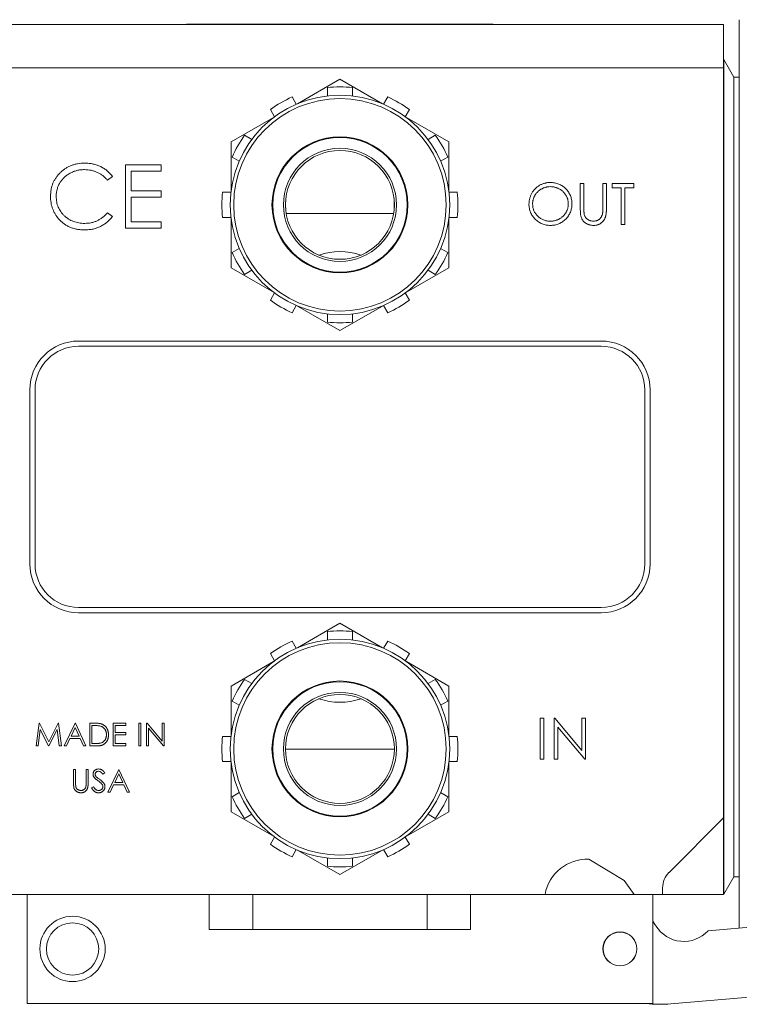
# Model space of a CAD drawing. Header units: inches. Extents: x 0.51 to 8.32, y 1.19 to 8.76.
# Tile 7 of 14: x 5.54 to 6.92, y 1.19 to 3.08. Entities that reach past the tile are written whole.
import ezdxf

# ---------------------------------------------------------------- set-up
doc = ezdxf.new("R2010")
doc.units = ezdxf.units.IN
doc.header["$MEASUREMENT"] = 0

msp = doc.modelspace()

# ---------------------------------------------------------------- linework, layer by layer
at = {"color": 7, "linetype": 'Continuous', "lineweight": 15}
for p, q in [((6.9179, 2.2039), (6.9179, 3.0789)), ((5.4199, 3.0699), (6.8879, 3.0699)), ((5.8606, 3.0702), (5.8609, 3.0699)), ((5.8606, 3.0702), (6.4473, 3.0702)), ((6.4469, 3.0699), (6.4473, 3.0702)), ((6.8879, 3.0699), (6.8879, 2.9865)), ((6.8882, 3.0024), (6.8879, 3.0024)), ((6.9075, 2.969), (6.8882, 3.0024)), ((6.8882, 3.0024), (6.8882, 1.4054)), ((6.8879, 2.9865), (5.4199, 2.9865)), ((6.8879, 1.5512), (6.8879, 2.9865)), ((6.0726, 2.9181), (6.1539, 2.9651)), ((6.1539, 2.9651), (6.2352, 2.9181)), ((6.9179, 2.969), (6.9075, 2.969)), ((6.9075, 2.969), (6.9075, 1.4387)), ((6.0704, 2.9172), (6.0625, 2.931)), ((6.2454, 2.931), (6.2375, 2.9172)), ((6.0209, 2.907), (6.0288, 2.8932)), ((6.279, 2.8932), (6.287, 2.907)), ((5.9456, 2.8448), (6.0269, 2.8917)), ((6.281, 2.8917), (6.3623, 2.8448)), ((5.9853, 2.8496), (5.9715, 2.8576)), ((6.3364, 2.8576), (6.3226, 2.8496)), ((5.9456, 2.7509), (5.9456, 2.8448)), ((6.3623, 2.8448), (6.3623, 2.7509)), ((5.9475, 2.816), (5.9613, 2.8081)), ((6.3466, 2.8081), (6.3604, 2.816)), ((5.8121, 2.8012), (5.7435, 2.8012)), ((5.7435, 2.8012), (5.7435, 2.6797)), ((5.8121, 2.7888), (5.8121, 2.8012)), ((5.709, 2.7716), (5.7186, 2.7789)), ((5.7544, 2.7514), (5.7544, 2.7888)), ((5.7544, 2.7888), (5.8121, 2.7888)), ((5.8121, 2.7514), (5.7544, 2.7514)), ((5.8121, 2.7389), (5.8121, 2.7514)), ((6.6207, 2.7653), (6.6137, 2.7653)), ((6.6137, 2.7653), (6.6137, 2.7181)), ((6.6207, 2.7185), (6.6207, 2.7653)), ((6.6638, 2.7653), (6.6568, 2.7653)), ((6.6568, 2.7653), (6.6568, 2.7185)), ((6.6638, 2.7181), (6.6638, 2.7653)), ((6.6748, 2.7653), (6.6748, 2.7573)), ((6.7159, 2.7653), (6.6748, 2.7653)), ((6.6748, 2.7573), (6.6918, 2.7573)), ((6.6918, 2.7573), (6.6918, 2.6872)), ((6.6988, 2.6872), (6.6988, 2.7573)), ((6.6988, 2.7573), (6.7159, 2.7573)), ((6.7159, 2.7573), (6.7159, 2.7653)), ((5.7544, 2.6922), (5.7544, 2.7389)), ((5.7544, 2.7389), (5.8121, 2.7389)), ((6.0499, 2.7304), (6.0499, 2.7186)), ((6.2579, 2.7186), (6.2579, 2.7304)), ((5.7186, 2.7021), (5.709, 2.7093)), ((5.9456, 2.6042), (5.9456, 2.6981)), ((6.0511, 2.7082), (6.2568, 2.7082)), ((6.3623, 2.6981), (6.3623, 2.6042)), ((6.3626, 2.7005), (6.3785, 2.7005)), ((5.7435, 2.6797), (5.8121, 2.6797)), ((5.8121, 2.6922), (5.7544, 2.6922)), ((5.8121, 2.6797), (5.8121, 2.6922)), ((6.6918, 2.6872), (6.6988, 2.6872)), ((5.9613, 2.641), (5.9475, 2.633)), ((6.3604, 2.633), (6.3466, 2.641)), ((6.0269, 2.5573), (5.9456, 2.6042)), ((6.3623, 2.6042), (6.281, 2.5573)), ((5.9715, 2.5915), (5.9853, 2.5994)), ((6.3226, 2.5994), (6.3364, 2.5915)), ((6.0288, 2.5559), (6.0209, 2.5421)), ((6.287, 2.5421), (6.279, 2.5559)), ((6.0625, 2.5181), (6.0704, 2.5319)), ((6.1539, 2.484), (6.0726, 2.5309)), ((6.2352, 2.5309), (6.1539, 2.484)), ((6.2375, 2.5319), (6.2454, 2.5181)), ((6.1299, 2.5159), (6.1299, 2.5)), ((5.6539, 2.4639), (6.6539, 2.4639)), ((6.6539, 2.4539), (5.6539, 2.4539)), ((5.5606, 2.3705), (5.5606, 2.0372)), ((5.5706, 2.3705), (5.5706, 2.0372)), ((6.7373, 2.0372), (6.7373, 2.3705)), ((6.7473, 2.3705), (6.7473, 2.0372)), ((6.9179, 1.3406), (6.9179, 2.2039)), ((5.6539, 1.9539), (6.6539, 1.9539)), ((5.6539, 1.9439), (6.6539, 1.9439)), ((6.0726, 1.8768), (6.1539, 1.9238)), ((6.1539, 1.9238), (6.2352, 1.8768)), ((6.0704, 1.8759), (6.0625, 1.8897)), ((6.2454, 1.8897), (6.2375, 1.8759)), ((6.0209, 1.8657), (6.0288, 1.8519)), ((6.279, 1.8519), (6.287, 1.8657)), ((5.9456, 1.8035), (6.0269, 1.8504)), ((6.281, 1.8504), (6.3623, 1.8035)), ((5.9853, 1.8083), (5.9715, 1.8163)), ((6.3364, 1.8163), (6.3226, 1.8083)), ((5.9456, 1.7096), (5.9456, 1.8035)), ((6.3623, 1.8035), (6.3623, 1.7096)), ((5.9475, 1.7747), (5.9613, 1.7667)), ((6.3466, 1.7667), (6.3604, 1.7747)), ((6.5437, 1.7419), (6.5367, 1.7419)), ((6.5367, 1.7419), (6.5367, 1.6638)), ((6.5437, 1.6638), (6.5437, 1.7419)), ((6.5652, 1.7419), (6.5637, 1.7419)), ((6.5637, 1.7419), (6.5637, 1.6638)), ((6.6168, 1.6804), (6.5652, 1.7419)), ((6.6238, 1.7419), (6.6168, 1.7419)), ((6.6168, 1.7419), (6.6168, 1.6804)), ((6.6238, 1.6638), (6.6238, 1.7419)), ((5.5783, 1.7325), (5.5725, 1.6891)), ((5.5765, 1.6891), (5.5806, 1.7204)), ((5.5788, 1.7325), (5.5783, 1.7325)), ((5.5968, 1.6969), (5.5788, 1.7325)), ((5.5806, 1.7204), (5.5963, 1.6891)), ((5.6146, 1.7325), (5.5968, 1.6969)), ((5.5972, 1.6891), (5.6129, 1.7203)), ((5.6129, 1.7203), (5.617, 1.6891)), ((5.6152, 1.7325), (5.6146, 1.7325)), ((5.621, 1.6891), (5.6152, 1.7325)), ((5.6471, 1.7325), (5.6265, 1.6891)), ((5.6473, 1.724), (5.6395, 1.7074)), ((5.6477, 1.7325), (5.6471, 1.7325)), ((5.655, 1.7074), (5.6473, 1.724)), ((5.6677, 1.6891), (5.6477, 1.7325)), ((5.6755, 1.7325), (5.6755, 1.6891)), ((5.6843, 1.7325), (5.6755, 1.7325)), ((5.6824, 1.728), (5.6794, 1.728)), ((5.6794, 1.728), (5.6794, 1.6935)), ((5.7445, 1.7325), (5.72, 1.7325)), ((5.72, 1.7325), (5.72, 1.6891)), ((5.7239, 1.7147), (5.7239, 1.728)), ((5.7239, 1.728), (5.7445, 1.728)), ((5.7445, 1.728), (5.7445, 1.7325)), ((5.7729, 1.7325), (5.769, 1.7325)), ((5.769, 1.7325), (5.769, 1.6891)), ((5.7729, 1.6891), (5.7729, 1.7325)), ((5.7848, 1.7325), (5.784, 1.7325)), ((5.784, 1.7325), (5.784, 1.6891)), ((5.8135, 1.6983), (5.7848, 1.7325)), ((5.7879, 1.7232), (5.8165, 1.6891)), ((5.7879, 1.6891), (5.7879, 1.7232)), ((5.8174, 1.7325), (5.8135, 1.7325)), ((5.8135, 1.7325), (5.8135, 1.6983)), ((5.8174, 1.6891), (5.8174, 1.7325)), ((6.5707, 1.7251), (6.6222, 1.6638)), ((6.5707, 1.6638), (6.5707, 1.7251)), ((5.6308, 1.6891), (5.6374, 1.703)), ((5.6374, 1.703), (5.657, 1.703)), ((5.6395, 1.7074), (5.655, 1.7074)), ((5.657, 1.703), (5.6635, 1.6891)), ((5.7445, 1.7147), (5.7239, 1.7147)), ((5.7239, 1.6935), (5.7239, 1.7102)), ((5.7239, 1.7102), (5.7445, 1.7102)), ((5.7445, 1.7102), (5.7445, 1.7147)), ((5.5725, 1.6891), (5.5765, 1.6891)), ((5.5963, 1.6891), (5.5972, 1.6891)), ((5.617, 1.6891), (5.621, 1.6891)), ((5.6265, 1.6891), (5.6308, 1.6891)), ((5.6635, 1.6891), (5.6677, 1.6891)), ((5.6755, 1.6891), (5.6889, 1.6891)), ((5.6794, 1.6935), (5.6844, 1.6935)), ((5.72, 1.6891), (5.7445, 1.6891)), ((5.7445, 1.6935), (5.7239, 1.6935)), ((5.7445, 1.6891), (5.7445, 1.6935)), ((5.769, 1.6891), (5.7729, 1.6891)), ((5.784, 1.6891), (5.7879, 1.6891)), ((5.8165, 1.6891), (5.8174, 1.6891)), ((6.2581, 1.683), (6.0498, 1.683)), ((6.3626, 1.6592), (6.3785, 1.6592)), ((6.5367, 1.6638), (6.5437, 1.6638)), ((6.5637, 1.6638), (6.5707, 1.6638)), ((6.6222, 1.6638), (6.6238, 1.6638)), ((5.6482, 1.6437), (5.6443, 1.6437)), ((5.6443, 1.6437), (5.6443, 1.6175)), ((5.6482, 1.6177), (5.6482, 1.6437)), ((5.6721, 1.6437), (5.6683, 1.6437)), ((5.6683, 1.6437), (5.6683, 1.6177)), ((5.6721, 1.6175), (5.6721, 1.6437)), ((5.7306, 1.6437), (5.71, 1.6003)), ((5.7311, 1.6437), (5.7306, 1.6437)), ((5.7512, 1.6003), (5.7311, 1.6437)), ((5.9456, 1.5629), (5.9456, 1.6568)), ((6.3623, 1.6568), (6.3623, 1.5629)), ((5.7003, 1.6348), (5.7039, 1.6375)), ((5.7308, 1.6353), (5.723, 1.6187)), ((5.7385, 1.6187), (5.7308, 1.6353)), ((5.6825, 1.6109), (5.6788, 1.6087)), ((5.7142, 1.6003), (5.7208, 1.6142)), ((5.7208, 1.6142), (5.7405, 1.6142)), ((5.723, 1.6187), (5.7385, 1.6187)), ((5.7405, 1.6142), (5.7469, 1.6003)), ((5.71, 1.6003), (5.7142, 1.6003)), ((5.7469, 1.6003), (5.7512, 1.6003)), ((5.9613, 1.5997), (5.9475, 1.5917)), ((6.3604, 1.5917), (6.3466, 1.5997)), ((6.0269, 1.516), (5.9456, 1.5629)), ((5.9715, 1.5501), (5.9853, 1.5581)), ((6.3623, 1.5629), (6.281, 1.516)), ((6.3226, 1.5581), (6.3364, 1.5501)), ((6.8879, 1.5512), (6.7835, 1.4467)), ((6.8879, 1.4045), (6.8879, 1.5512)), ((6.0288, 1.5145), (6.0209, 1.5007)), ((6.287, 1.5007), (6.279, 1.5145)), ((6.0625, 1.4767), (6.0704, 1.4905)), ((6.1539, 1.4426), (6.0726, 1.4896)), ((6.2352, 1.4896), (6.1539, 1.4426)), ((6.2375, 1.4905), (6.2454, 1.4767)), ((6.1299, 1.4746), (6.1299, 1.4586)), ((6.6303, 1.472), (6.6979, 1.4311)), ((6.8882, 1.4054), (6.9075, 1.4387)), ((6.9075, 1.4387), (6.9179, 1.4387)), ((6.7165, 1.4045), (6.6979, 1.4311)), ((6.7713, 1.4173), (6.7713, 1.4045)), ((5.4199, 1.4045), (5.5556, 1.4045)), ((5.5556, 1.4045), (5.5556, 1.1962)), ((5.5556, 1.4045), (5.9039, 1.4045)), ((5.9039, 1.3379), (5.9039, 1.4045)), ((5.9131, 1.4045), (5.9039, 1.4045)), ((5.9131, 1.4045), (6.3948, 1.4045)), ((5.9873, 1.3379), (5.9873, 1.4045)), ((6.3206, 1.3379), (6.3206, 1.4045)), ((6.4039, 1.4045), (6.3948, 1.4045)), ((6.4039, 1.3379), (6.4039, 1.4045)), ((6.4039, 1.4045), (6.7523, 1.4045)), ((6.7523, 1.4045), (6.7523, 1.1962)), ((6.7523, 1.4045), (6.7713, 1.4045)), ((6.7713, 1.4045), (6.8879, 1.4045)), ((6.8879, 1.4054), (6.8882, 1.4054)), ((6.7565, 1.3474), (6.7523, 1.3534)), ((7.0118, 1.3488), (6.8582, 1.3353)), ((5.9039, 1.3379), (6.4039, 1.3379)), ((6.7872, 1.1953), (7.0234, 1.2159)), ((5.5556, 1.1962), (6.7523, 1.1962))]:
    msp.add_line(p, q, dxfattribs=at)
for centre, radius in [((6.1539, 2.7245), 0.21), ((6.1539, 2.7245), 0.2033), ((6.1539, 2.7245), 0.13), ((6.1539, 2.7245), 0.1287), ((6.1539, 2.7245), 0.1082), ((6.1539, 2.7245), 0.1042), ((6.1539, 1.6832), 0.21), ((6.1539, 1.6832), 0.2033), ((6.1539, 1.6832), 0.13), ((6.1539, 1.6832), 0.1287), ((6.1539, 1.6832), 0.1082), ((6.1539, 1.6832), 0.1042), ((5.6423, 1.3004), 0.0625), ((5.6423, 1.3004), 0.05), ((6.6896, 1.3005), 0.0325), ((6.6896, 1.3005), 0.0322)]:
    msp.add_circle(centre, radius, dxfattribs=at)
for centre, radius, start, end in [((6.1539, 2.7245), 0.2258, 83.8995, 96.1005), ((6.1539, 2.7245), 0.2258, 113.8995, 126.1005), ((6.1539, 2.7245), 0.2258, 53.8995, 66.1005), ((6.1539, 2.7245), 0.2258, 143.8995, 156.1005), ((6.1539, 2.7245), 0.2258, 23.8995, 36.1005), ((6.1539, 2.7245), 0.2258, 173.8995, 186.1005), ((6.1539, 2.7245), 0.2258, 353.8995, 6.1005), ((6.1539, 2.7245), 0.2258, 203.8995, 216.1005), ((6.1539, 2.5099), 0.125, 71.375, 108.625), ((6.1539, 2.7245), 0.2258, 323.8995, 336.1005), ((6.1539, 2.7245), 0.2258, 233.8995, 246.1005), ((6.1539, 2.7245), 0.2258, 293.8995, 306.1005), ((6.1539, 2.7245), 0.2258, 263.8995, 276.1005), ((5.6539, 2.3705), 0.0933, 90, 180), ((5.6539, 2.3705), 0.0833, 90, 180), ((6.6539, 2.3705), 0.0933, 0, 90), ((6.6539, 2.3705), 0.0833, 0, 90), ((5.6539, 2.0372), 0.0933, 180, 270), ((5.6539, 2.0372), 0.0833, 180, 270), ((6.6539, 2.0372), 0.0833, 270, 0), ((6.6539, 2.0372), 0.0933, 270, 0), ((6.1539, 1.6832), 0.2258, 83.8995, 96.1005), ((6.1539, 1.6832), 0.2258, 113.8995, 126.1005), ((6.1539, 1.6832), 0.2258, 53.8995, 66.1005), ((6.1539, 1.6832), 0.2258, 143.8995, 156.1005), ((6.1539, 1.6832), 0.2258, 23.8995, 36.1005), ((6.1539, 1.8975), 0.125, 251.1617, 288.8383), ((6.1539, 1.6832), 0.2258, 173.8995, 186.1005), ((6.1539, 1.6832), 0.2258, 353.8995, 6.1005), ((6.1539, 1.6832), 0.2258, 203.8995, 216.1005), ((6.1539, 1.6832), 0.2258, 323.8995, 336.1005), ((6.1539, 1.6832), 0.2258, 233.8995, 246.1005), ((6.1539, 1.6832), 0.2258, 293.8995, 306.1005), ((6.6267, 1.3904), 0.0817, 87.4703, 170.0316), ((6.1539, 1.6832), 0.2258, 263.8995, 276.1005), ((6.8129, 1.4173), 0.0417, 135, 180), ((6.7906, 1.3713), 0.0417, 214.9955, 219.4601), ((6.8118, 1.3773), 0.0625, 211.3505, 317.8289), ((6.7675, 1.42), 0.2256, 262.8351, 274.9955)]:
    msp.add_arc(centre, radius, start, end, dxfattribs=at)
for points, knots in [([(6.1299, 2.9491), (6.1299, 2.9465), (6.1299, 2.9411), (6.1299, 2.9358), (6.1299, 2.9331)], [0, 0, 0, 0, 0.49372, 1, 1, 1, 1]), ([(6.1779, 2.9331), (6.1779, 2.9358), (6.1779, 2.9411), (6.1779, 2.9465), (6.1779, 2.9491)], [0, 0, 0, 0, 0.50628, 1, 1, 1, 1]), ([(5.6656, 2.8044), (5.661, 2.8043), (5.6544, 2.8038), (5.6458, 2.8019), (5.6398, 2.7999), (5.6341, 2.7973), (5.6286, 2.7942), (5.6235, 2.7905), (5.6188, 2.7862), (5.6144, 2.7815), (5.6106, 2.7766), (5.6074, 2.7713), (5.6047, 2.7658), (5.6027, 2.76), (5.6007, 2.7518), (5.6002, 2.7455), (5.6002, 2.7412)], [0, 0, 0, 0, 0.133185, 0.196585, 0.258754, 0.320345, 0.381783, 0.443742, 0.507257, 0.57053, 0.631765, 0.692252, 0.751986, 0.812045, 0.872986, 1, 1, 1, 1]), ([(5.6111, 2.7404), (5.611, 2.7427), (5.6113, 2.7462), (5.612, 2.7508), (5.6128, 2.7541), (5.6137, 2.7574), (5.6149, 2.7605), (5.6163, 2.7636), (5.618, 2.7665), (5.6198, 2.7693), (5.6218, 2.772), (5.624, 2.7746), (5.6263, 2.7769), (5.6289, 2.7792), (5.6316, 2.7813), (5.6344, 2.7832), (5.6375, 2.785), (5.6407, 2.7866), (5.6439, 2.7881), (5.6473, 2.7892), (5.6506, 2.7902), (5.6541, 2.791), (5.6588, 2.7917), (5.6624, 2.7919), (5.6649, 2.7919)], [0, 0, 0, 0, 0.085457, 0.126681, 0.167541, 0.208224, 0.248373, 0.288616, 0.329131, 0.369595, 0.41002, 0.450117, 0.490508, 0.531182, 0.572314, 0.614075, 0.656879, 0.699847, 0.74235, 0.784597, 0.827248, 0.869537, 0.912498, 1, 1, 1, 1]), ([(5.6649, 2.7919), (5.6692, 2.7919), (5.6757, 2.7913), (5.6839, 2.7891), (5.6888, 2.7872), (5.6925, 2.7854), (5.6951, 2.7839), (5.6977, 2.7822), (5.7002, 2.7804), (5.7026, 2.7784), (5.7056, 2.7756), (5.7077, 2.7733), (5.709, 2.7716)], [0, 0, 0, 0, 0.259156, 0.383852, 0.507544, 0.569027, 0.63015, 0.690705, 0.751706, 0.812879, 0.874525, 1, 1, 1, 1]), ([(5.7186, 2.7789), (5.7171, 2.7809), (5.7148, 2.7838), (5.7113, 2.7872), (5.7086, 2.7897), (5.7057, 2.7919), (5.7027, 2.794), (5.6995, 2.7959), (5.6962, 2.7977), (5.6927, 2.7993), (5.6891, 2.8006), (5.6855, 2.8018), (5.6817, 2.8027), (5.6778, 2.8034), (5.6724, 2.8042), (5.6683, 2.8044), (5.6656, 2.8044)], [0, 0, 0, 0, 0.120645, 0.180372, 0.240194, 0.299808, 0.36026, 0.42121, 0.482873, 0.54493, 0.607605, 0.670733, 0.734318, 0.798785, 0.864317, 1, 1, 1, 1]), ([(6.5561, 2.7673), (6.5543, 2.7673), (6.5517, 2.7671), (6.5481, 2.7666), (6.5456, 2.766), (6.5431, 2.7652), (6.5406, 2.7643), (6.5382, 2.7632), (6.5358, 2.7619), (6.5335, 2.7605), (6.5314, 2.7589), (6.5293, 2.7572), (6.5274, 2.7554), (6.5256, 2.7535), (6.5239, 2.7514), (6.5224, 2.7491), (6.521, 2.7468), (6.5197, 2.7444), (6.5186, 2.7419), (6.5177, 2.7394), (6.5169, 2.7368), (6.5163, 2.7341), (6.5157, 2.7305), (6.5155, 2.7277), (6.5156, 2.7259)], [0, 0, 0, 0, 0.083453, 0.124502, 0.165114, 0.205951, 0.246961, 0.288008, 0.329916, 0.371661, 0.413015, 0.454025, 0.494874, 0.535911, 0.57718, 0.618985, 0.661557, 0.703994, 0.746247, 0.788082, 0.829848, 0.87188, 0.914127, 1, 1, 1, 1]), ([(6.5565, 2.7593), (6.555, 2.7593), (6.5528, 2.7592), (6.5499, 2.7587), (6.5478, 2.7582), (6.5457, 2.7576), (6.5436, 2.7568), (6.5415, 2.7559), (6.5395, 2.7548), (6.5376, 2.7537), (6.5358, 2.7524), (6.534, 2.7511), (6.5324, 2.7496), (6.5309, 2.748), (6.5295, 2.7464), (6.5282, 2.7446), (6.527, 2.7428), (6.526, 2.7409), (6.5251, 2.7389), (6.5243, 2.7369), (6.5237, 2.7348), (6.5232, 2.7327), (6.5227, 2.7297), (6.5225, 2.7275), (6.5226, 2.7259)], [0, 0, 0, 0, 0.083645, 0.124984, 0.166247, 0.207702, 0.249631, 0.291742, 0.334743, 0.37746, 0.419556, 0.461044, 0.502096, 0.542891, 0.583801, 0.624864, 0.666225, 0.707399, 0.748557, 0.789655, 0.83074, 0.87207, 0.913993, 1, 1, 1, 1]), ([(6.5977, 2.7263), (6.5977, 2.7291), (6.5973, 2.7332), (6.5961, 2.7385), (6.5948, 2.7423), (6.5931, 2.7458), (6.591, 2.7492), (6.5886, 2.7525), (6.5858, 2.7555), (6.5827, 2.7583), (6.5795, 2.7607), (6.576, 2.7627), (6.5724, 2.7644), (6.5686, 2.7657), (6.5632, 2.767), (6.559, 2.7673), (6.5561, 2.7673)], [0, 0, 0, 0, 0.12839, 0.18983, 0.250655, 0.310909, 0.371769, 0.433475, 0.497029, 0.560599, 0.622738, 0.683886, 0.745011, 0.806587, 0.869251, 1, 1, 1, 1]), ([(6.5907, 2.7263), (6.5907, 2.7278), (6.5905, 2.73), (6.5901, 2.7329), (6.5896, 2.7351), (6.589, 2.7371), (6.5882, 2.7391), (6.5873, 2.7411), (6.5862, 2.7429), (6.5851, 2.7448), (6.5838, 2.7465), (6.5824, 2.7481), (6.5809, 2.7497), (6.5792, 2.7511), (6.5775, 2.7524), (6.5756, 2.7537), (6.5737, 2.7548), (6.5716, 2.7559), (6.5696, 2.7568), (6.5674, 2.7576), (6.5653, 2.7582), (6.5631, 2.7587), (6.5602, 2.7592), (6.558, 2.7593), (6.5565, 2.7593)], [0, 0, 0, 0, 0.08513, 0.126473, 0.167453, 0.207976, 0.248249, 0.28875, 0.32967, 0.370537, 0.411129, 0.451819, 0.492406, 0.533486, 0.575263, 0.617441, 0.660672, 0.70394, 0.746868, 0.789079, 0.831104, 0.873238, 0.915166, 1, 1, 1, 1]), ([(5.6002, 2.7412), (5.6002, 2.7371), (5.6006, 2.731), (5.6022, 2.7232), (5.6039, 2.7176), (5.6061, 2.7123), (5.6097, 2.7055), (5.6131, 2.7008), (5.6156, 2.6978)], [0, 0, 0, 0, 0.261042, 0.386386, 0.509266, 0.63122, 0.752844, 1, 1, 1, 1]), ([(5.6656, 2.6891), (5.6618, 2.689), (5.6563, 2.6895), (5.6491, 2.691), (5.6441, 2.6926), (5.6393, 2.6947), (5.6347, 2.6972), (5.6305, 2.7003), (5.6265, 2.7037), (5.6229, 2.7074), (5.6197, 2.7115), (5.617, 2.7157), (5.6149, 2.7202), (5.6131, 2.7249), (5.6115, 2.7316), (5.6111, 2.7368), (5.6111, 2.7404)], [0, 0, 0, 0, 0.135498, 0.199771, 0.262666, 0.324516, 0.386081, 0.448275, 0.51116, 0.573674, 0.634571, 0.694424, 0.753854, 0.813274, 0.87371, 1, 1, 1, 1]), ([(5.9453, 2.7485), (5.9426, 2.7485), (5.9373, 2.7485), (5.932, 2.7485), (5.9294, 2.7485)], [0, 0, 0, 0, 0.50628, 1, 1, 1, 1]), ([(6.3785, 2.7485), (6.378, 2.7485), (6.3727, 2.7485), (6.3674, 2.7485), (6.3626, 2.7485)], [0, 0, 0, 0, 0.09237, 1, 1, 1, 1]), ([(6.5156, 2.7259), (6.5155, 2.7232), (6.5159, 2.7191), (6.5172, 2.7139), (6.5185, 2.7102), (6.5202, 2.7067), (6.5222, 2.7033), (6.5247, 2.7001), (6.5274, 2.697), (6.5305, 2.6943), (6.5337, 2.6918), (6.5372, 2.6898), (6.5407, 2.6881), (6.5445, 2.6868), (6.5498, 2.6855), (6.554, 2.6852), (6.5567, 2.6852)], [0, 0, 0, 0, 0.12685, 0.187996, 0.248548, 0.309, 0.370295, 0.432507, 0.496733, 0.560974, 0.62372, 0.68543, 0.746541, 0.807928, 0.870253, 1, 1, 1, 1]), ([(6.5226, 2.7259), (6.5226, 2.7237), (6.5229, 2.7204), (6.5239, 2.7162), (6.525, 2.7132), (6.5264, 2.7104), (6.5281, 2.7076), (6.5302, 2.7051), (6.5325, 2.7026), (6.535, 2.7004), (6.5377, 2.6985), (6.5405, 2.6969), (6.5434, 2.6955), (6.5465, 2.6945), (6.5508, 2.6935), (6.5542, 2.6932), (6.5565, 2.6932)], [0, 0, 0, 0, 0.126899, 0.187747, 0.24815, 0.308586, 0.369583, 0.431827, 0.49618, 0.560668, 0.623504, 0.68526, 0.746537, 0.808327, 0.870486, 1, 1, 1, 1]), ([(6.5565, 2.6932), (6.558, 2.6932), (6.5603, 2.6933), (6.5633, 2.6938), (6.5655, 2.6943), (6.5676, 2.6949), (6.5697, 2.6956), (6.5718, 2.6965), (6.5738, 2.6975), (6.5757, 2.6987), (6.5776, 2.6999), (6.5793, 2.7013), (6.5809, 2.7027), (6.5824, 2.7042), (6.5838, 2.7059), (6.5851, 2.7076), (6.5862, 2.7095), (6.5873, 2.7114), (6.5882, 2.7134), (6.589, 2.7154), (6.5896, 2.7175), (6.5901, 2.7196), (6.5905, 2.7225), (6.5907, 2.7248), (6.5907, 2.7263)], [0, 0, 0, 0, 0.086538, 0.129177, 0.171436, 0.213416, 0.255266, 0.297369, 0.339941, 0.382347, 0.423953, 0.464871, 0.505572, 0.546003, 0.586568, 0.627065, 0.668271, 0.709549, 0.750428, 0.791096, 0.832027, 0.873136, 0.914611, 1, 1, 1, 1]), ([(6.5567, 2.6852), (6.5595, 2.6852), (6.5636, 2.6855), (6.5689, 2.6868), (6.5726, 2.6881), (6.5762, 2.6898), (6.5796, 2.6919), (6.5828, 2.6943), (6.5858, 2.6971), (6.5886, 2.7001), (6.591, 2.7034), (6.5931, 2.7068), (6.5948, 2.7104), (6.5961, 2.7141), (6.5973, 2.7194), (6.5977, 2.7235), (6.5977, 2.7263)], [0, 0, 0, 0, 0.128329, 0.189845, 0.250754, 0.311545, 0.372864, 0.435313, 0.499433, 0.563569, 0.626211, 0.687612, 0.748622, 0.80968, 0.871431, 1, 1, 1, 1]), ([(6.6137, 2.7181), (6.6137, 2.7163), (6.6138, 2.7137), (6.6139, 2.7103), (6.614, 2.7081), (6.6142, 2.7062), (6.6145, 2.704), (6.6148, 2.7026), (6.6151, 2.7017)], [0, 0, 0, 0, 0.331635, 0.476313, 0.60789, 0.725665, 0.830535, 1, 1, 1, 1]), ([(6.621, 2.7081), (6.621, 2.7086), (6.6209, 2.7094), (6.6208, 2.7106), (6.6208, 2.7118), (6.6208, 2.7132), (6.6207, 2.7155), (6.6207, 2.7172), (6.6207, 2.7185)], [0, 0, 0, 0, 0.137626, 0.234023, 0.349962, 0.483901, 0.637395, 1, 1, 1, 1]), ([(6.6395, 2.6852), (6.6409, 2.6852), (6.6429, 2.6853), (6.6455, 2.6858), (6.6473, 2.6863), (6.6491, 2.687), (6.6508, 2.6878), (6.6524, 2.6888), (6.6539, 2.6899), (6.6553, 2.6911), (6.6566, 2.6924), (6.6578, 2.6938), (6.6589, 2.6951), (6.6598, 2.6966), (6.6606, 2.6981), (6.6613, 2.6996), (6.6618, 2.7012), (6.6623, 2.7029), (6.6627, 2.7047), (6.663, 2.7066), (6.6633, 2.7087), (6.6635, 2.7109), (6.6637, 2.714), (6.6638, 2.7165), (6.6638, 2.7181)], [0, 0, 0, 0, 0.087786, 0.129629, 0.170539, 0.210912, 0.251398, 0.291567, 0.332021, 0.372355, 0.411619, 0.449515, 0.487208, 0.523705, 0.559991, 0.596142, 0.632114, 0.669511, 0.709517, 0.751508, 0.796008, 0.843022, 0.892941, 1, 1, 1, 1]), ([(6.6568, 2.7185), (6.6568, 2.7171), (6.6568, 2.7151), (6.6567, 2.7126), (6.6566, 2.7109), (6.6565, 2.7095), (6.6563, 2.708), (6.6562, 2.707), (6.656, 2.7064)], [0, 0, 0, 0, 0.344436, 0.493598, 0.626189, 0.742198, 0.844379, 1, 1, 1, 1]), ([(5.6156, 2.6978), (5.6171, 2.6961), (5.6195, 2.6936), (5.6229, 2.6906), (5.6256, 2.6885), (5.6283, 2.6866), (5.6312, 2.6849), (5.6342, 2.6833), (5.6373, 2.6819), (5.6405, 2.6806), (5.6438, 2.6796), (5.6472, 2.6786), (5.6507, 2.6779), (5.6543, 2.6773), (5.6593, 2.6768), (5.6631, 2.6766), (5.6657, 2.6766)], [0, 0, 0, 0, 0.123052, 0.183446, 0.243244, 0.303001, 0.362802, 0.422604, 0.483004, 0.54382, 0.605246, 0.667586, 0.73122, 0.796083, 0.86225, 1, 1, 1, 1]), ([(5.709, 2.7093), (5.7062, 2.7061), (5.7017, 2.7016), (5.6948, 2.6969), (5.6895, 2.694), (5.6839, 2.6918), (5.676, 2.6896), (5.6698, 2.6891), (5.6656, 2.6891)], [0, 0, 0, 0, 0.259091, 0.382819, 0.50406, 0.625245, 0.747051, 1, 1, 1, 1]), ([(5.6657, 2.6766), (5.6684, 2.6766), (5.6725, 2.6768), (5.6778, 2.6775), (5.6816, 2.6782), (5.6854, 2.6792), (5.689, 2.6803), (5.6925, 2.6816), (5.696, 2.6832), (5.6993, 2.685), (5.7025, 2.6869), (5.7055, 2.689), (5.7084, 2.6913), (5.7112, 2.6937), (5.7147, 2.6972), (5.7171, 2.7001), (5.7186, 2.7021)], [0, 0, 0, 0, 0.133987, 0.199215, 0.263039, 0.326471, 0.388856, 0.45078, 0.512609, 0.574054, 0.635137, 0.695721, 0.756273, 0.816525, 0.876947, 1, 1, 1, 1]), ([(5.9294, 2.7005), (5.932, 2.7005), (5.9373, 2.7005), (5.9426, 2.7005), (5.9453, 2.7005)], [0, 0, 0, 0, 0.49372, 1, 1, 1, 1]), ([(6.6151, 2.7017), (6.6155, 2.7004), (6.6162, 2.6987), (6.6173, 2.6965), (6.6184, 2.6949), (6.6195, 2.6935), (6.6208, 2.6921), (6.6223, 2.6908), (6.6238, 2.6897), (6.6255, 2.6886), (6.6273, 2.6877), (6.6291, 2.6869), (6.631, 2.6863), (6.633, 2.6858), (6.6359, 2.6853), (6.638, 2.6852), (6.6395, 2.6852)], [0, 0, 0, 0, 0.119896, 0.178913, 0.237002, 0.295709, 0.355105, 0.415284, 0.47703, 0.539392, 0.601924, 0.664582, 0.728627, 0.793683, 0.860356, 1, 1, 1, 1]), ([(6.6391, 2.6932), (6.6376, 2.6932), (6.6354, 2.6935), (6.6324, 2.6943), (6.6303, 2.6952), (6.6283, 2.6963), (6.6264, 2.6975), (6.6249, 2.6989), (6.6237, 2.7004), (6.6227, 2.7021), (6.6217, 2.7046), (6.6212, 2.7067), (6.621, 2.7081)], [0, 0, 0, 0, 0.173832, 0.263125, 0.355661, 0.446096, 0.529932, 0.608116, 0.681865, 0.755567, 0.832234, 1, 1, 1, 1]), ([(6.656, 2.7064), (6.6556, 2.7051), (6.6549, 2.7032), (6.6536, 2.7009), (6.6525, 2.6993), (6.6512, 2.698), (6.6498, 2.6967), (6.6483, 2.6957), (6.6466, 2.6948), (6.6448, 2.6941), (6.6423, 2.6934), (6.6404, 2.6932), (6.6391, 2.6932)], [0, 0, 0, 0, 0.176207, 0.260678, 0.342217, 0.422849, 0.503634, 0.58472, 0.668472, 0.752238, 0.834697, 1, 1, 1, 1]), ([(6.1779, 2.5), (6.1779, 2.5005), (6.1779, 2.5058), (6.1779, 2.5111), (6.1779, 2.5159)], [0, 0, 0, 0, 0.09237, 1, 1, 1, 1]), ([(6.1299, 1.9077), (6.1299, 1.9051), (6.1299, 1.8998), (6.1299, 1.8945), (6.1299, 1.8918)], [0, 0, 0, 0, 0.49372, 1, 1, 1, 1]), ([(6.1779, 1.8918), (6.1779, 1.8945), (6.1779, 1.8998), (6.1779, 1.9051), (6.1779, 1.9077)], [0, 0, 0, 0, 0.50628, 1, 1, 1, 1]), ([(5.6958, 1.7268), (5.695, 1.727), (5.6937, 1.7273), (5.6919, 1.7276), (5.6904, 1.7277), (5.6886, 1.7279), (5.686, 1.728), (5.6839, 1.728), (5.6824, 1.728)], [0, 0, 0, 0, 0.179285, 0.286583, 0.405111, 0.535593, 0.67819, 1, 1, 1, 1]), ([(5.698, 1.7309), (5.6972, 1.7312), (5.6959, 1.7316), (5.694, 1.7319), (5.6924, 1.7321), (5.6906, 1.7323), (5.6879, 1.7324), (5.6857, 1.7325), (5.6843, 1.7325)], [0, 0, 0, 0, 0.18423, 0.292169, 0.410633, 0.541156, 0.682594, 1, 1, 1, 1]), ([(5.7072, 1.7102), (5.7072, 1.7112), (5.7071, 1.7127), (5.7068, 1.7146), (5.7065, 1.716), (5.706, 1.7173), (5.7055, 1.7185), (5.7049, 1.7197), (5.7042, 1.7208), (5.7034, 1.7219), (5.7025, 1.7228), (5.7016, 1.7237), (5.7006, 1.7245), (5.6995, 1.7252), (5.6979, 1.7261), (5.6966, 1.7265), (5.6958, 1.7268)], [0, 0, 0, 0, 0.137813, 0.203226, 0.267174, 0.330024, 0.391794, 0.453084, 0.514334, 0.575, 0.634865, 0.694116, 0.753442, 0.813126, 0.87408, 1, 1, 1, 1]), ([(5.7111, 1.7102), (5.7111, 1.7114), (5.711, 1.7132), (5.7106, 1.7156), (5.7103, 1.7173), (5.7098, 1.7189), (5.7092, 1.7204), (5.7085, 1.7219), (5.7077, 1.7232), (5.7067, 1.7246), (5.7058, 1.7258), (5.7047, 1.7269), (5.7035, 1.7279), (5.7023, 1.7288), (5.7005, 1.7299), (5.699, 1.7306), (5.698, 1.7309)], [0, 0, 0, 0, 0.139466, 0.206349, 0.271441, 0.334996, 0.397655, 0.459593, 0.521506, 0.582395, 0.642353, 0.701298, 0.760125, 0.818845, 0.878306, 1, 1, 1, 1]), ([(5.6889, 1.6891), (5.6902, 1.6891), (5.692, 1.6891), (5.6943, 1.6894), (5.6959, 1.6896), (5.6974, 1.69), (5.6988, 1.6904), (5.7001, 1.6908), (5.7012, 1.6914), (5.7023, 1.6921), (5.7033, 1.6928), (5.7043, 1.6936), (5.7052, 1.6944), (5.7061, 1.6954), (5.7069, 1.6964), (5.7077, 1.6976), (5.7084, 1.6987), (5.709, 1.7), (5.7096, 1.7013), (5.7101, 1.7027), (5.7104, 1.7041), (5.7107, 1.7056), (5.711, 1.7076), (5.7111, 1.7092), (5.7111, 1.7102)], [0, 0, 0, 0, 0.106928, 0.156011, 0.202185, 0.245558, 0.286533, 0.325147, 0.361673, 0.397287, 0.433066, 0.468805, 0.505262, 0.541925, 0.57988, 0.618417, 0.658386, 0.69892, 0.739756, 0.781177, 0.822976, 0.865705, 0.909193, 1, 1, 1, 1]), ([(5.6968, 1.6946), (5.6976, 1.6949), (5.6987, 1.6953), (5.7001, 1.6961), (5.7011, 1.6968), (5.702, 1.6976), (5.7029, 1.6984), (5.7037, 1.6993), (5.7044, 1.7003), (5.7051, 1.7013), (5.7056, 1.7024), (5.7061, 1.7036), (5.7065, 1.7048), (5.7068, 1.7061), (5.7071, 1.7079), (5.7072, 1.7093), (5.7072, 1.7102)], [0, 0, 0, 0, 0.123338, 0.183125, 0.241783, 0.300579, 0.35968, 0.418882, 0.479531, 0.540851, 0.602303, 0.664463, 0.727806, 0.792895, 0.859672, 1, 1, 1, 1]), ([(5.9453, 1.7072), (5.9426, 1.7072), (5.9373, 1.7072), (5.932, 1.7072), (5.9294, 1.7072)], [0, 0, 0, 0, 0.50628, 1, 1, 1, 1]), ([(6.3785, 1.7072), (6.378, 1.7072), (6.3727, 1.7072), (6.3674, 1.7072), (6.3626, 1.7072)], [0, 0, 0, 0, 0.09237, 1, 1, 1, 1]), ([(5.6844, 1.6935), (5.6857, 1.6935), (5.6877, 1.6936), (5.6902, 1.6937), (5.6919, 1.6938), (5.6934, 1.6939), (5.695, 1.6942), (5.6961, 1.6944), (5.6968, 1.6946)], [0, 0, 0, 0, 0.330628, 0.475549, 0.606746, 0.725024, 0.829742, 1, 1, 1, 1]), ([(5.9294, 1.6592), (5.932, 1.6592), (5.9373, 1.6592), (5.9426, 1.6592), (5.9453, 1.6592)], [0, 0, 0, 0, 0.49372, 1, 1, 1, 1]), ([(5.6923, 1.6448), (5.6914, 1.6448), (5.6899, 1.6447), (5.6881, 1.6441), (5.6869, 1.6435), (5.6857, 1.6428), (5.6846, 1.642), (5.6837, 1.641), (5.683, 1.6399), (5.6824, 1.6387), (5.6818, 1.637), (5.6816, 1.6356), (5.6816, 1.6347)], [0, 0, 0, 0, 0.173453, 0.258981, 0.344477, 0.428624, 0.510285, 0.591203, 0.672539, 0.75372, 0.83422, 1, 1, 1, 1]), ([(5.6855, 1.6349), (5.6855, 1.6356), (5.6857, 1.6367), (5.6865, 1.638), (5.6873, 1.6388), (5.6882, 1.6395), (5.6897, 1.6402), (5.691, 1.6404), (5.6919, 1.6404)], [0, 0, 0, 0, 0.234105, 0.349644, 0.471586, 0.597629, 0.724097, 1, 1, 1, 1]), ([(5.6919, 1.6404), (5.6926, 1.6404), (5.6936, 1.6403), (5.695, 1.6398), (5.6957, 1.6394), (5.6964, 1.639), (5.6969, 1.6386), (5.6974, 1.6382), (5.6979, 1.6376), (5.6985, 1.637), (5.6993, 1.6361), (5.6999, 1.6354), (5.7003, 1.6348)], [0, 0, 0, 0, 0.200408, 0.298802, 0.39856, 0.451527, 0.511449, 0.576801, 0.647817, 0.725816, 0.810371, 1, 1, 1, 1]), ([(5.7039, 1.6375), (5.7034, 1.6382), (5.7027, 1.6391), (5.7017, 1.6403), (5.7009, 1.641), (5.7002, 1.6417), (5.6995, 1.6423), (5.6988, 1.6428), (5.6979, 1.6434), (5.6968, 1.644), (5.6948, 1.6447), (5.6933, 1.6448), (5.6923, 1.6448)], [0, 0, 0, 0, 0.171287, 0.249314, 0.322873, 0.391692, 0.456396, 0.516354, 0.573206, 0.68117, 0.786748, 1, 1, 1, 1]), ([(5.6816, 1.6347), (5.6816, 1.6341), (5.6817, 1.6333), (5.6819, 1.6321), (5.6822, 1.6313), (5.6825, 1.6305), (5.6831, 1.6294), (5.6837, 1.6286), (5.684, 1.6281)], [0, 0, 0, 0, 0.244606, 0.366278, 0.487333, 0.611736, 0.737441, 1, 1, 1, 1]), ([(5.684, 1.6281), (5.6843, 1.6277), (5.6849, 1.6272), (5.6857, 1.6264), (5.6865, 1.6257), (5.6875, 1.6249), (5.689, 1.6237), (5.6903, 1.6228), (5.6911, 1.6222)], [0, 0, 0, 0, 0.154169, 0.25448, 0.371643, 0.504432, 0.652918, 1, 1, 1, 1]), ([(5.6884, 1.6293), (5.6879, 1.6298), (5.6872, 1.6305), (5.6865, 1.6315), (5.6861, 1.6321), (5.6858, 1.6328), (5.6856, 1.6337), (5.6855, 1.6344), (5.6855, 1.6349)], [0, 0, 0, 0, 0.313927, 0.446588, 0.565884, 0.677061, 0.785254, 1, 1, 1, 1]), ([(5.6942, 1.625), (5.6935, 1.6255), (5.6924, 1.6262), (5.6911, 1.6272), (5.6903, 1.6278), (5.6896, 1.6283), (5.689, 1.6288), (5.6886, 1.6291), (5.6884, 1.6293)], [0, 0, 0, 0, 0.375062, 0.531211, 0.666498, 0.781906, 0.875048, 1, 1, 1, 1]), ([(5.6911, 1.6222), (5.692, 1.6216), (5.6933, 1.6206), (5.6949, 1.6194), (5.6959, 1.6185), (5.6968, 1.6176), (5.6979, 1.6166), (5.6986, 1.6158), (5.699, 1.6153)], [0, 0, 0, 0, 0.311864, 0.451624, 0.581074, 0.700802, 0.81047, 1, 1, 1, 1]), ([(5.7044, 1.611), (5.7044, 1.6121), (5.7041, 1.6138), (5.7032, 1.6159), (5.7024, 1.6173), (5.7016, 1.6184), (5.7009, 1.6192), (5.7001, 1.6201), (5.6991, 1.621), (5.6981, 1.622), (5.6964, 1.6233), (5.6951, 1.6243), (5.6942, 1.625)], [0, 0, 0, 0, 0.18546, 0.283652, 0.388732, 0.445767, 0.508091, 0.575665, 0.648679, 0.727604, 0.812227, 1, 1, 1, 1]), ([(5.6443, 1.6175), (5.6443, 1.6165), (5.6443, 1.615), (5.6444, 1.6132), (5.6445, 1.612), (5.6446, 1.6109), (5.6448, 1.6097), (5.6449, 1.6089), (5.6451, 1.6084)], [0, 0, 0, 0, 0.331635, 0.476313, 0.60789, 0.725665, 0.830535, 1, 1, 1, 1]), ([(5.6451, 1.6084), (5.6453, 1.6077), (5.6457, 1.6067), (5.6463, 1.6055), (5.6469, 1.6046), (5.6476, 1.6038), (5.6483, 1.6031), (5.6491, 1.6024), (5.6499, 1.6017), (5.6509, 1.6011), (5.6518, 1.6006), (5.6529, 1.6002), (5.6539, 1.5998), (5.6551, 1.5996), (5.6566, 1.5993), (5.6578, 1.5992), (5.6587, 1.5992)], [0, 0, 0, 0, 0.119896, 0.178913, 0.237002, 0.295709, 0.355105, 0.415284, 0.47703, 0.539392, 0.601924, 0.664582, 0.728627, 0.793683, 0.860356, 1, 1, 1, 1]), ([(5.6484, 1.612), (5.6484, 1.6122), (5.6483, 1.6127), (5.6483, 1.6133), (5.6483, 1.614), (5.6482, 1.6148), (5.6482, 1.616), (5.6482, 1.617), (5.6482, 1.6177)], [0, 0, 0, 0, 0.137626, 0.234023, 0.349962, 0.483901, 0.637395, 1, 1, 1, 1]), ([(5.6584, 1.6037), (5.6576, 1.6037), (5.6564, 1.6038), (5.6547, 1.6043), (5.6535, 1.6048), (5.6524, 1.6054), (5.6514, 1.6061), (5.6506, 1.6068), (5.6499, 1.6077), (5.6493, 1.6086), (5.6487, 1.61), (5.6485, 1.6112), (5.6484, 1.612)], [0, 0, 0, 0, 0.173832, 0.263125, 0.355661, 0.446096, 0.529932, 0.608116, 0.681865, 0.755567, 0.832234, 1, 1, 1, 1]), ([(5.6678, 1.611), (5.6676, 1.6103), (5.6672, 1.6092), (5.6665, 1.6079), (5.6659, 1.6071), (5.6652, 1.6063), (5.6644, 1.6056), (5.6635, 1.6051), (5.6626, 1.6046), (5.6616, 1.6042), (5.6602, 1.6038), (5.6592, 1.6037), (5.6584, 1.6037)], [0, 0, 0, 0, 0.176207, 0.260678, 0.342217, 0.422849, 0.503634, 0.58472, 0.668472, 0.752238, 0.834697, 1, 1, 1, 1]), ([(5.6587, 1.5992), (5.6594, 1.5992), (5.6605, 1.5993), (5.662, 1.5996), (5.663, 1.5999), (5.664, 1.6002), (5.6649, 1.6007), (5.6658, 1.6012), (5.6667, 1.6019), (5.6674, 1.6025), (5.6682, 1.6032), (5.6688, 1.604), (5.6694, 1.6048), (5.6699, 1.6055), (5.6704, 1.6064), (5.6708, 1.6072), (5.6711, 1.6081), (5.6713, 1.6091), (5.6715, 1.6101), (5.6717, 1.6111), (5.6719, 1.6123), (5.672, 1.6135), (5.6721, 1.6152), (5.6721, 1.6166), (5.6721, 1.6175)], [0, 0, 0, 0, 0.087786, 0.129629, 0.170539, 0.210912, 0.251398, 0.291567, 0.332021, 0.372355, 0.411619, 0.449515, 0.487208, 0.523705, 0.559991, 0.596142, 0.632114, 0.669511, 0.709517, 0.751508, 0.796008, 0.843022, 0.892941, 1, 1, 1, 1]), ([(5.6683, 1.6177), (5.6682, 1.617), (5.6682, 1.6158), (5.6682, 1.6144), (5.6681, 1.6135), (5.6681, 1.6127), (5.668, 1.6119), (5.6679, 1.6113), (5.6678, 1.611)], [0, 0, 0, 0, 0.344436, 0.493598, 0.626189, 0.742198, 0.844379, 1, 1, 1, 1]), ([(5.6788, 1.6087), (5.6793, 1.6079), (5.6799, 1.6067), (5.6809, 1.6053), (5.6817, 1.6043), (5.6824, 1.6035), (5.6832, 1.6027), (5.684, 1.602), (5.6848, 1.6014), (5.6856, 1.6009), (5.6865, 1.6004), (5.6873, 1.6001), (5.6882, 1.5998), (5.6891, 1.5995), (5.6904, 1.5993), (5.6914, 1.5992), (5.692, 1.5992)], [0, 0, 0, 0, 0.160389, 0.234627, 0.304962, 0.372025, 0.435706, 0.496296, 0.554178, 0.610759, 0.666206, 0.72128, 0.775841, 0.830822, 0.886304, 1, 1, 1, 1]), ([(5.692, 1.6037), (5.6911, 1.6037), (5.6898, 1.6039), (5.6881, 1.6047), (5.6869, 1.6055), (5.6857, 1.6065), (5.6841, 1.6083), (5.6831, 1.6098), (5.6825, 1.6109)], [0, 0, 0, 0, 0.213103, 0.322567, 0.437678, 0.561453, 0.695354, 1, 1, 1, 1]), ([(5.692, 1.5992), (5.6929, 1.5992), (5.6941, 1.5993), (5.6957, 1.5997), (5.6968, 1.6001), (5.6979, 1.6006), (5.6989, 1.6012), (5.6999, 1.6019), (5.7008, 1.6027), (5.7017, 1.6036), (5.7024, 1.6045), (5.703, 1.6055), (5.7035, 1.6065), (5.7039, 1.6076), (5.7043, 1.6091), (5.7044, 1.6102), (5.7044, 1.611)], [0, 0, 0, 0, 0.131741, 0.195337, 0.257813, 0.319762, 0.382419, 0.446046, 0.511331, 0.576499, 0.638854, 0.699886, 0.759744, 0.81908, 0.878225, 1, 1, 1, 1]), ([(5.7005, 1.611), (5.7005, 1.6104), (5.7004, 1.6094), (5.6999, 1.6083), (5.6995, 1.6074), (5.6989, 1.6066), (5.6982, 1.6058), (5.6973, 1.6052), (5.6964, 1.6047), (5.6953, 1.6042), (5.6939, 1.6038), (5.6928, 1.6037), (5.692, 1.6037)], [0, 0, 0, 0, 0.150665, 0.227284, 0.306018, 0.386166, 0.467334, 0.551657, 0.639844, 0.729912, 0.81907, 1, 1, 1, 1]), ([(5.699, 1.6153), (5.6994, 1.6146), (5.7002, 1.6133), (5.7005, 1.6118), (5.7005, 1.611)], [0, 0, 0, 0, 0.522842, 1, 1, 1, 1]), ([(6.1779, 1.4586), (6.1779, 1.4591), (6.1779, 1.4644), (6.1779, 1.4697), (6.1779, 1.4746)], [0, 0, 0, 0, 0.092371, 1, 1, 1, 1])]:
    msp.add_open_spline(points, degree=3, knots=knots, dxfattribs=at)
for points in [[(6.0498, 1.683), (6.0498, 1.683), (6.0498, 1.683), (6.0498, 1.683)], [(6.2581, 1.683), (6.2581, 1.683), (6.2581, 1.683), (6.2581, 1.683)]]:
    msp.add_open_spline(points, degree=3, dxfattribs=at)

doc.saveas('drawing.dxf')
